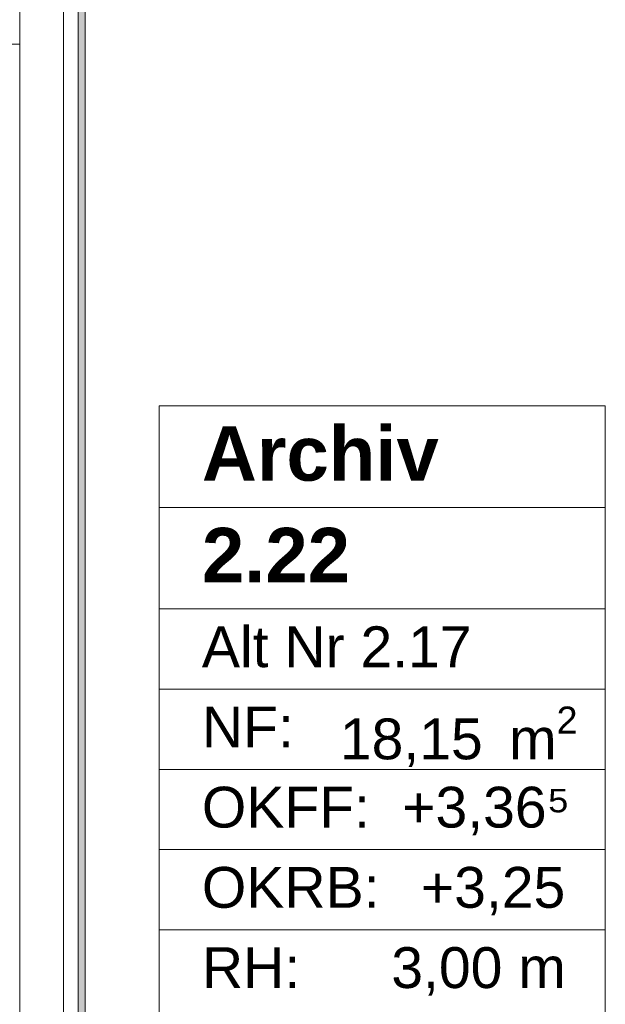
# Model space of a CAD drawing. Header units: metres. Extents: x -3.6 to 85.2, y -11 to 16.8.
# Tile 179 of 183: x 25.8 to 26.9, y 1.5 to 3.3. Entities that reach past the tile are written whole.
import ezdxf

# ---------------------------------------------------------------- set-up
doc = ezdxf.new("R2010")
doc.units = ezdxf.units.M
doc.header["$MEASUREMENT"] = 0
for name, color, linetype in [('401 - Zone.Raum_ Raumbegrenzung_ Whg.', 7, 'Continuous'), ('605 - Struktur.Wand Innen', 7, 'Continuous'), ('Neubau_653 - Abdeckung.TB Verkofferung', 7, 'Continuous')]:
    doc.layers.add(name, color=color, linetype=linetype)
doc.styles.add('ERSTELLTER_STIL_1', font='txt')
doc.styles.add('ERSTELLTER_STIL_2', font='txt')

msp = doc.modelspace()

# ---------------------------------------------------------------- hatches: boundary and pattern name
at = {"layer": 'Neubau_653 - Abdeckung.TB Verkofferung', "linetype": 'Continuous', "lineweight": 0, "true_color": 0x000000}
h = msp.add_hatch(dxfattribs=at)
h.set_pattern_fill('Gips_0001', color=18, style=0, pattern_type=2)
h.set_pattern_definition([(45, (0, 0), (-0.01767767, 0.01767767), [0, -0.025])])
h.paths.add_polyline_path([(25.9, 1.01), (25.9, 5.0505), (25.8875, 5.0505), (25.8875, 1.01)])

# ---------------------------------------------------------------- linework, layer by layer
at = {"layer": '401 - Zone.Raum_ Raumbegrenzung_ Whg.', "color": 7, "linetype": 'Continuous', "lineweight": 9}
for p, q in [((26.8546, 2.6408), (26.0357, 2.6408)), ((26.0357, 2.6408), (26.0357, 0.9417)), ((26.0357, 2.6408), (26.8546, 2.6408)), ((26.0357, 2.4542), (26.0357, 2.6408)), ((26.8546, 0.9417), (26.8546, 2.6408)), ((26.8546, 2.6408), (26.8546, 2.4542)), ((26.8546, 2.4542), (26.0357, 2.4542)), ((26.0357, 2.4542), (26.8546, 2.4542)), ((26.0357, 2.2676), (26.0357, 2.4542)), ((26.8546, 2.4542), (26.8546, 2.2676)), ((26.8546, 2.2676), (26.0357, 2.2676)), ((26.0357, 2.2676), (26.8546, 2.2676)), ((26.0357, 2.1203), (26.0357, 2.2676)), ((26.8546, 2.2676), (26.8546, 2.1203)), ((26.8546, 2.1203), (26.0357, 2.1203)), ((26.0357, 2.1203), (26.8546, 2.1203)), ((26.0357, 1.973), (26.0357, 2.1203)), ((26.8546, 2.1203), (26.8546, 1.973)), ((26.8546, 1.973), (26.0357, 1.973)), ((26.0357, 1.973), (26.8546, 1.973)), ((26.0357, 1.8256), (26.0357, 1.973)), ((26.8546, 1.973), (26.8546, 1.8256)), ((26.8546, 1.8256), (26.0357, 1.8256)), ((26.0357, 1.8256), (26.8546, 1.8256)), ((26.0357, 1.6783), (26.0357, 1.8256)), ((26.8546, 1.8256), (26.8546, 1.6783)), ((26.8546, 1.6783), (26.0357, 1.6783)), ((26.0357, 1.6783), (26.8546, 1.6783)), ((26.0357, 1.531), (26.0357, 1.6783)), ((26.8546, 1.6783), (26.8546, 1.531))]:
    msp.add_line(p, q, dxfattribs=at)
at = {"layer": '605 - Struktur.Wand Innen', "color": 7, "linetype": 'Continuous', "lineweight": 18}
msp.add_line((25.64, 3.305), (25.78, 3.305), dxfattribs=at)
at = {"layer": '605 - Struktur.Wand Innen', "color": 7, "linetype": 'Continuous', "lineweight": 18, "flags": 128}
msp.add_lwpolyline([(25.78, 0.7), (25.78, 3.305)], dxfattribs=at)
at = {"layer": 'Neubau_653 - Abdeckung.TB Verkofferung', "color": 1, "linetype": 'Continuous', "lineweight": 9}
for p, q in [((25.78, 1.01), (25.78, 5.0505)), ((25.9, 1.01), (25.9, 5.0505))]:
    msp.add_line(p, q, dxfattribs=at)
at = {"layer": 'Neubau_653 - Abdeckung.TB Verkofferung', "color": 1, "linetype": 'Continuous', "lineweight": 5}
for p, q in [((25.8605, 5.0505), (25.8605, 1.01)), ((25.8875, 5.0505), (25.8875, 1.01)), ((25.9, 5.0505), (25.9, 1.01))]:
    msp.add_line(p, q, dxfattribs=at)

# ---------------------------------------------------------------- texts
at = {"layer": '401 - Zone.Raum_ Raumbegrenzung_ Whg.', "color": 7, "lineweight": 9, "attachment_point": 1}
for s, insert, char_height, style in [('\\A1;{\\pqj;\\pt0;\\fArial|b1|i0|c0|p38;}', (26.776, 2.6261), 0.1, 'ERSTELLTER_STIL_1'), ('\\A1;{\\pqj;\\pt0;\\fArial|b1|i0|c0|p38;Archiv}', (26.1143, 2.6032), 0.1, 'ERSTELLTER_STIL_1'), ('\\A1;{\\pqj;\\pt0;\\fArial|b1|i0|c0|p38;}', (26.776, 2.4395), 0.1, 'ERSTELLTER_STIL_1'), ('\\A1;{\\pql;\\pt0;\\fArial|b1|i0|c0|p38;2.22}', (26.1143, 2.4166), 0.1, 'ERSTELLTER_STIL_1'), ('\\A1;{\\pqj;\\pt0;\\fArial|b0|i0|c0|p38;}', (26.776, 2.2529), 0.075, 'ERSTELLTER_STIL_2'), ('\\A1;{\\pqj;\\pt0;\\fArial|b0|i0|c0|p38;Alt Nr 2.17}', (26.1143, 2.2357), 0.075, 'ERSTELLTER_STIL_2'), ('\\A1;{\\pqj;\\pt0;\\fArial|b0|i0|c0|p38;NF: }', (26.1143, 2.0884), 0.075, 'ERSTELLTER_STIL_2'), ('\\A1;{\\pql;\\pt0,0.05;\\fArial|b0|i0|c0|p38;18,15\\fArial|b0|i0|c0|p38;\\A1{\\H.66x;\\S^  ;}\\fArial|b0|i0|c0|p38; m\\fArial|b0|i0|c0|p38;\\A1{\\H.66x;\\S2^  ;}}', (26.3675, 2.0884), 0.075, 'ERSTELLTER_STIL_2'), ('\\A1;{\\pqj;\\pt0;\\fArial|b0|i0|c0|p38;+3,36⁵}', (26.4818, 1.9411), 0.075, 'ERSTELLTER_STIL_2'), ('\\A1;{\\pqj;\\pt0;\\fArial|b0|i0|c0|p38;OKFF: }', (26.1143, 1.9411), 0.075, 'ERSTELLTER_STIL_2'), ('\\A1;{\\pqj;\\pt0;\\fArial|b0|i0|c0|p38;OKRB: }', (26.1143, 1.7938), 0.075, 'ERSTELLTER_STIL_2'), ('\\A1;{\\pqj;\\pt0;\\fArial|b0|i0|c0|p38;+3,25}', (26.5161, 1.7938), 0.075, 'ERSTELLTER_STIL_2'), ('\\A1;{\\pqj;\\pt0;\\fArial|b0|i0|c0|p38;RH: }', (26.1143, 1.6464), 0.075, 'ERSTELLTER_STIL_2'), ('\\A1;{\\pqj;\\pt0;\\fArial|b0|i0|c0|p38;3,00 m}', (26.4619, 1.6464), 0.075, 'ERSTELLTER_STIL_2')]:
    msp.add_mtext(s, dxfattribs=dict(at, insert=insert, char_height=char_height, style=style))

doc.saveas('drawing.dxf')
